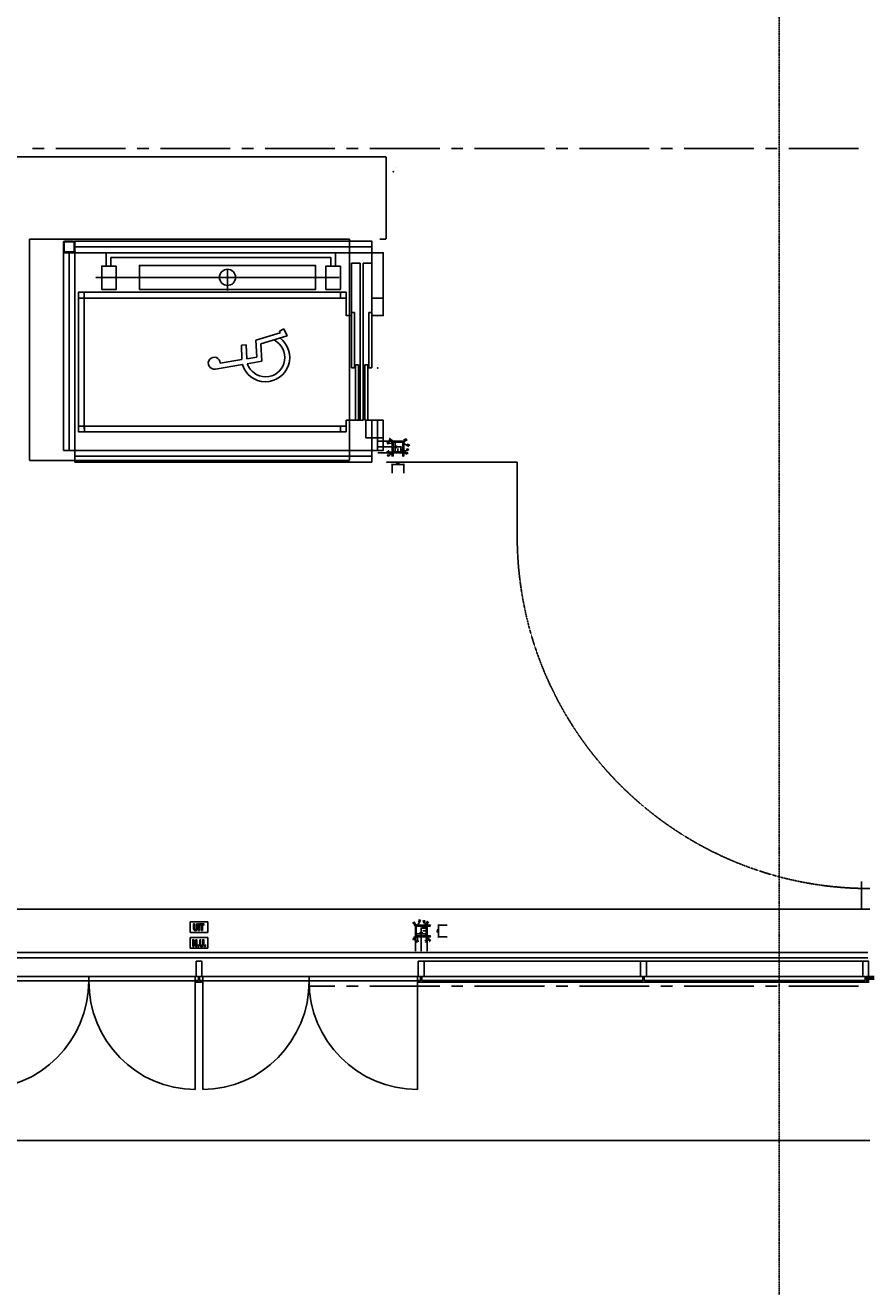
# Model space of a CAD drawing. Extents: x -66955 to 52345, y -20450 to 69550.
# Tile 11 of 94: x -61118 to -53860, y 10002 to 20845. Entities that reach past the tile are written whole.
import ezdxf

# ---------------------------------------------------------------- set-up
doc = ezdxf.new("R2010")
doc.units = 0
doc.header["$MEASUREMENT"] = 0
for name, pattern in [('DASHED', [0.75, 0.5, -0.25]), ('HIDDEN', [0.375, 0.25, -0.125]), ('LEEG', [1, -1])]:
    doc.linetypes.add(name, pattern=pattern)
for name, color, linetype in [('BEGGR$--22-', 7, 'CONTINUOUS'), ('BEGGR$--24-', 7, 'CONTINUOUS'), ('BEGGR$--27-', 7, 'CONTINUOUS'), ('BEGGR$--28-', 7, 'CONTINUOUS'), ('BEGGR$--31-', 7, 'CONTINUOUS'), ('BEGGR$--32-', 7, 'CONTINUOUS'), ('BEGGR$--E6-', 7, 'CONTINUOUS'), ('BEGGR--28-', 7, 'CONTINUOUS'), ('STRAMIEN--05-', 7, 'CONTINUOUS'), ('STRAMIEN--E7-', 7, 'CONTINUOUS')]:
    doc.layers.add(name, color=color, linetype=linetype)
doc.styles.add('MONOTXT', font='MONOTXT', dxfattribs={"height": 0.2})
doc.styles.add('ROMANS', font='ROMANS', dxfattribs={"height": 0.2})

# ---------------------------------------------------------------- blocks, each defined once
blk = doc.blocks.new('*O589')
at = {"layer": 'BEGGR$--E6-', "color": 7, "linetype": 'CONTINUOUS'}
for points in [[(-75, -45), (75, -45), (75, 45), (-75, 45)], [(-52.78, -30), (-44.59, -30), (-44.59, 7.3), (-27.24, -30), (-18.4, -30), (-18.4, 26.76), (-26.59, 26.74), (-26.59, -11.12), (-44.2, 26.76), (-52.78, 26.76)], [(6.14, 26.74), (6.14, -3.58), (6.35, -11.97), (7, -18.01), (7.9, -21.25), (9.44, -24.32), (11.6, -27.04), (14.48, -29.2), (18.41, -30.62), (23.84, -31.08), (28.48, -30.66), (32.12, -29.36), (34.98, -27.36), (37.2, -24.73), (38.8, -21.49), (39.82, -17.59), (40.33, -11.86), (40.52, -3.13), (40.52, 26.74), (32.33, 26.74), (32.32, -4.72), (31.93, -14.38), (31.12, -17.06), (29.52, -19.27), (27.04, -20.77), (23.6, -21.28), (20.12, -20.74), (17.49, -19.14), (15.68, -16.7), (14.68, -13.54), (14.33, -4.04), (14.33, 26.76)], [(-10.22, -30), (-2.04, -30), (-2.04, -19.09), (-10.22, -19.09)], [(48.7, -30), (56.88, -30), (56.88, -19.09), (48.7, -19.09)]]:
    blk.add_lwpolyline(points, close=True, dxfattribs=at)
blk = doc.blocks.new('*O593')
at = {"layer": 'BEGGR$--E6-', "color": 7, "linetype": 'CONTINUOUS'}
for points in [[(-75.02, -45.01), (74.98, -45), (75, 44.99), (-75, 44.99)], [(-47.05, 28.36), (-47.06, -1.97), (-46.84, -10.36), (-46.2, -16.39), (-45.3, -19.63), (-43.76, -22.69), (-41.6, -25.43), (-38.72, -27.59), (-34.78, -29), (-29.36, -29.46), (-24.74, -29.04), (-21.06, -27.74), (-18.22, -25.74), (-15.98, -23.11), (-14.38, -19.87), (-13.38, -15.97), (-12.86, -10.24), (-12.68, -1.51), (-12.68, 28.36), (-20.86, 28.38), (-20.86, -3.09), (-21.26, -12.75), (-22.08, -15.44), (-23.68, -17.66), (-26.16, -19.15), (-29.6, -19.65), (-33.08, -19.11), (-35.7, -17.53), (-37.52, -15.07), (-38.52, -11.92), (-38.87, -2.42), (-38.86, 28.37)], [(-4.5, -28.38), (3.68, -28.38), (3.67, 28.36), (-4.51, 28.38)], [(21.7, -28.37), (29.86, -28.38), (29.88, 18.54), (42.14, 18.55), (42.14, 28.37), (9.41, 28.36), (9.42, 18.54), (21.69, 18.54)]]:
    blk.add_lwpolyline(points, close=True, dxfattribs=at)
blk = doc.blocks.new('*O642')
at = {"layer": 'BEGGR$--31-', "color": 7, "linetype": 'CONTINUOUS'}
for points in [[(-934, 448), (-934, 486), (-3, 486), (-3, 448)], [(912, 448), (-3, 448), (-3, 486), (912, 486)]]:
    blk.add_lwpolyline(points, close=True, dxfattribs=at)
for points in [[(-934, -486), (-934, 448), (-3, 448)], [(912, -486), (912, 448), (-3, 448)]]:
    blk.add_lwpolyline(points, dxfattribs=at)
at = {"layer": 'BEGGR$--31-', "color": 7, "linetype": 'CONTINUOUS', "extrusion": (0, 0, -1)}
blk.add_ellipse((-934, 448), major_axis=(0, -934), ratio=0.996706, start_param=4.712389, end_param=6.283185, dxfattribs=at)
at = {"layer": 'BEGGR$--31-', "color": 7, "linetype": 'CONTINUOUS'}
blk.add_ellipse((912, 448), major_axis=(0, -934), ratio=0.97939, start_param=4.712389, end_param=6.283185, dxfattribs=at)
blk = doc.blocks.new('*O643')
at = {"layer": 'BEGGR$--31-', "color": 7, "linetype": 'CONTINUOUS'}
for points in [[(-917, 448), (-917, 486), (-3, 486), (-3, 448)], [(928, 448), (-3, 448), (-3, 486), (928, 486)]]:
    blk.add_lwpolyline(points, close=True, dxfattribs=at)
for points in [[(-917, -486), (-917, 448), (-3, 448)], [(928, -486), (928, 448), (-3, 448)]]:
    blk.add_lwpolyline(points, dxfattribs=at)
at = {"layer": 'BEGGR$--31-', "color": 7, "linetype": 'CONTINUOUS', "extrusion": (0, 0, -1)}
blk.add_ellipse((-917, 448), major_axis=(0, -934), ratio=0.97939, start_param=4.712389, end_param=6.283185, dxfattribs=at)
at = {"layer": 'BEGGR$--31-', "color": 7, "linetype": 'CONTINUOUS'}
blk.add_ellipse((928, 448), major_axis=(0, -934), ratio=0.996706, start_param=4.712389, end_param=6.283185, dxfattribs=at)
blk = doc.blocks.new('B__DIM')
at = {"layer": 'BEGGR--28-', "color": 7, "linetype": 'CONTINUOUS'}
for p, q in [((-0.5, -0.5), (0.5, 0.5)), ((-0.5, 0), (0.5, 0)), ((0, 0.5), (0, -0.5))]:
    blk.add_line(p, q, dxfattribs=at)
blk = doc.blocks.new('B28KOK')
at = {"layer": 'BEGGR--28-', "color": 7, "linetype": 'CONTINUOUS'}
for p, q in [((-174, 50), (-24, 50)), ((-174, 0), (26, 0)), ((-42, 37), (-92, 27)), ((-48, 44), (-79, 62)), ((-13, 50), (-51, 50)), ((-13, 42), (-51, 42)), ((-50, 50), (-50, 42)), ((-50, 38), (-50, -38)), ((-42, 38), (-42, -38)), ((38, 50), (-38, 50)), ((38, 42), (-38, 42)), ((-25, -50), (-25, 50)), ((25, -50), (25, 0)), ((41, 36), (93, 5)), ((42, -38), (42, 38)), ((48, 44), (79, 62)), ((50, -38), (50, 38)), ((-174, -50), (-24, -50)), ((-174, -50), (26, -50)), ((-42, -39), (-92, -49)), ((-46, -46), (-82, -82)), ((-26, -42), (-51, -42)), ((-26, -50), (-51, -50)), ((-50, -13), (-50, -76)), ((-50, -13), (-50, -51)), ((-50, -42), (-50, -50)), ((-50, -50), (0, -50)), ((-50, -75), (-42, -75)), ((-42, -13), (-42, -76)), ((-38, -42), (38, -42)), ((-38, -50), (38, -50)), ((0, -13), (0, -51)), ((42, -26), (42, -76)), ((42, -37), (92, -27)), ((42, -75), (50, -75)), ((48, -44), (79, -62)), ((50, -26), (50, -76)), ((-50, -224), (-50, -149)), ((-50, -150), (50, -150)), ((50, -224), (50, -149))]:
    blk.add_line(p, q, dxfattribs=at)
for points in [[(-58, 45), (-48, 44), (-54, 53)], [(-50, 31), (-42, 37), (-52, 40)], [(51, 35), (41, 36), (47, 27)], [(54, 53), (48, 44), (58, 45)], [(-50, -56), (-46, -46), (-56, -50)], [(-50, -45), (-42, -39), (-52, -36)], [(50, -31), (42, -37), (52, -40)], [(58, -45), (48, -44), (54, -53)]]:
    blk.add_lwpolyline(points, dxfattribs=at)
for centre, radius, start, end in [((-38, 38), 12, 90, 180), ((-38, 38), 4, 90, 180), ((38, 38), 12, 0, 90), ((38, 38), 4, 0, 90), ((-38, -38), 12, 180, 270), ((-38, -38), 4, 180, 270), ((38, -38), 4, 270, 360), ((38, -38), 12, 270, 360)]:
    blk.add_arc(centre, radius, start, end, dxfattribs=at)
at = {"layer": 'BEGGR--28-', "color": 7, "linetype": 'CONTINUOUS', "xscale": 9, "yscale": -9}
for p, rotation in [((-50, 50), 90), ((-50, 42), 270), ((-25, 50), 90), ((25, 0), 90), ((-50, -42), 90), ((-50, -50), 270), ((-50, -50), 180), ((-50, -75), 180), ((-25, -50), 270), ((25, -50), 270), ((42, -75), 180), ((-50, -150), 180)]:
    blk.add_blockref('B__DIM', p, dxfattribs=dict(at, rotation=rotation))
for p in [(-42, -75), (0, -50), (50, -75), (50, -150)]:
    blk.add_blockref('B__DIM', p, dxfattribs=at)
at = {"layer": 'BEGGR--28-', "color": 7, "linetype": 'CONTINUOUS', "extrusion": (0, 0, -1), "style": 'ROMANS'}
for s, rotation, p in [('4', 348.7023, (88, 33)), ('R', 348.7023, (75, 35)), ('12', 30.9762, (64, 59)), ('R', 30.9762, (53, 52)), ('8', 90, (46, 43)), ('100', 90, (20, -12)), ('12', 329.0238, (-65, 59)), ('R', 329.0238, (-76, 66)), ('4', 30.9592, (-84, 16)), ('R', 30.9592, (-96, 9)), ('4', 348.6941, (88, -43)), ('12', 315, (76, -69)), ('R', 348.6941, (75, -41)), ('R', 315, (66, -60)), ('8', 90, (46, -49)), ('50', 90, (-30, -32)), ('12', 30.9555, (-69, -52)), ('4', 348.6941, (-78, -25)), ('R', 30.9555, (-81, -59)), ('R', 348.6941, (-91, -23))]:
    blk.add_text(s, height=9, rotation=rotation, dxfattribs=at).set_placement(p)
for s, p in [('8', (43, -70)), ('50', (18, -46)), ('8', (-49, -70)), ('100', (-12, -146))]:
    blk.add_text(s, height=9, dxfattribs=at).set_placement(p)
blk = doc.blocks.new('*O707')
at = {"layer": 'BEGGR$--28-', "color": 7, "linetype": 'CONTINUOUS'}
for p, q in [((261, 208), (298, 227)), ((329, 167), (298, 227)), ((58, 131), (268, 193)), ((67, -15), (58, 131)), ((102, 100), (329, 167)), ((240, 115), (215, 134)), ((268, 193), (261, 208)), ((-66, 88), (-24, 90)), ((-61, -37), (-66, 88)), ((-20, -30), (-24, 90)), ((111, -51), (102, 100)), ((-289, -118), (-57, -79)), ((-247, -68), (-61, -37)), ((-20, -30), (67, -15)), ((-16, -72), (111, -51)), ((142, -19), (142, -19))]:
    blk.add_line(p, q, dxfattribs=at)
for centre, radius, start, end in [((142, -19), 208, 196.7668, 53.803), ((142, -19), 166, 198.5777, 53.8021), ((-299, -68), 51.5, 359.0655, 279.513)]:
    blk.add_arc(centre, radius, start, end, dxfattribs=at)
blk = doc.blocks.new('*O706')
at = {"layer": 'BEGGR$--28-', "color": 7, "linetype": 'CONTINUOUS'}
for p, q in [((-1420, 862), (-1420, 938)), ((-1412, 862), (-1412, 938)), ((-1408, 950), (-1332, 950)), ((-1408, 942), (-1332, 942)), ((-1328, 938), (-1328, 862)), ((-1320, 938), (-1320, 862)), ((1230, 900), (-1320, 900)), ((-1332, 858), (-1408, 858)), ((-1332, 850), (-1408, 850)), ((-1370, 850), (-1370, -850)), ((1131, 760), (1056, 760)), ((1056, 760), (1056, 310)), ((1131, 760), (1131, -590)), ((1156, 760), (1156, -590)), ((1230, 760), (1156, 760)), ((-1290, 510), (-1289, -690)), ((-1290, 510), (1010, 510)), ((-1265, 460), (982, 460)), ((-1240, 460), (-1240, -665)), ((1056, 335), (1081, 335)), ((1056, -140), (1056, 335)), ((1081, 335), (1081, -140)), ((1206, 335), (1231, 335)), ((1206, -140), (1206, 335)), ((1231, 335), (1231, -140)), ((1031, 310), (1056, 310)), ((1256, 310), (1281, 310)), ((1081, -140), (1056, -140)), ((1091, -115), (1116, -115)), ((1091, -590), (1091, -115)), ((1116, -115), (1116, -590)), ((1171, -115), (1196, -115)), ((1171, -590), (1171, -115)), ((1196, -115), (1196, -590)), ((1231, -140), (1206, -140)), ((-1264, -640), (982, -640)), ((1156, -590), (1011, -590)), ((1011, -690), (1011, -590)), ((1116, -590), (1091, -590)), ((1196, -590), (1171, -590)), ((1231, -590), (1281, -590)), ((1281, -590), (1281, -740)), ((-1289, -690), (1003, -690)), ((1281, -740), (1181, -740)), ((1280, -740), (1280, -850)), ((1230, -900), (-1320, -900))]:
    blk.add_line(p, q, dxfattribs=at)
at = {"layer": 'BEGGR$--28-', "color": 7, "linetype": 'HIDDEN'}
for p, q in [((-9, 521), (-9, 707)), ((951, 638), (-1143, 638))]:
    blk.add_line(p, q, dxfattribs=at)
at = {"layer": 'BEGGR$--28-', "color": 7, "linetype": 'CONTINUOUS'}
for points in [[(-1320, 950), (1230, 950), (1230, 850), (-1320, 850)], [(-1420, -850), (-1320, -850), (-1320, 850), (-1420, 850)], [(1230, 310), (1330, 310), (1330, 850), (1230, 850)], [(-965, 735), (-965, 535), (-1090, 535), (-1090, 735)], [(-766, 535), (-766, 740), (748, 740), (748, 535)], [(961, 735), (961, 535), (836, 535), (836, 735)], [(-1240, 460), (-1290, 460), (-1290, 510), (-1240, 510)], [(1011, 460), (961, 460), (961, 510), (1011, 510)], [(1330, 460), (1330, 310), (1230, 310), (1230, 460)], [(-1239, -690), (-1289, -690), (-1289, -640), (-1239, -640)], [(1011, -690), (961, -690), (961, -640), (1011, -640)], [(1330, -590), (1330, -740), (1181, -740), (1181, -590)], [(1230, -850), (1330, -850), (1330, -590), (1230, -590)], [(-1320, -850), (1230, -850), (1230, -950), (-1320, -950)]]:
    blk.add_lwpolyline(points, close=True, dxfattribs=at)
for points in [[(-1051, 730), (-1051, 850), (918, 850), (918, 735)], [(-1011, 730), (-1011, 810), (878, 810), (878, 735)], [(1011, 510), (1011, 310), (1055, 310)]]:
    blk.add_lwpolyline(points, dxfattribs=at)
at = {"layer": 'BEGGR$--28-', "color": 7, "linetype": 'CONTINUOUS', "extrusion": (0, 0, -1)}
blk.add_circle((9, 638), 69.3, dxfattribs=at)
for centre, radius, start, end in [((1407, 938), 12, 360, 90), ((1407, 938), 4, 360, 90), ((1331, 938), 12, 90, 180), ((1331, 938), 4, 90, 180), ((1407, 862), 12, 270, 360), ((1407, 862), 4, 270, 360), ((1331, 862), 4, 180, 270), ((1331, 862), 12, 180, 270)]:
    blk.add_arc(centre, radius, start, end, dxfattribs=at)
at = {"layer": 'BEGGR$--28-', "color": 7, "linetype": 'CONTINUOUS'}
for p in [(1281, 310), (1281, -140), (1281, -590)]:
    blk.add_point(p, dxfattribs=at)
blk.add_blockref('*O707', (176, -32), dxfattribs=at)

msp = doc.modelspace()

# ---------------------------------------------------------------- linework, layer by layer
at = {"layer": 'BEGGR$--22-', "color": 7, "linetype": 'HIDDEN'}
msp.add_line((-65198, 13247), (-53860, 13247), dxfattribs=at)
at = {"layer": 'BEGGR$--22-', "color": 7, "linetype": 'CONTINUOUS'}
for p, q in [((-57710, 12635), (-55832.07, 12635)), ((-57690, 12670), (-55812.07, 12670)), ((-55790, 12670), (-53912.06, 12670)), ((-55790, 12635), (-53912.06, 12635)), ((-53822, 12670), (-53890, 12670)), ((-53890, 12670), (-53890, 12645)), ((-53822, 12645), (-53890, 12645))]:
    msp.add_line(p, q, dxfattribs=at)
at = {"layer": 'BEGGR$--22-', "color": 7, "linetype": 'LEEG'}
msp.add_line((-53822, 12657.5), (-53890, 12657.5), dxfattribs=at)
at = {"layer": 'BEGGR$--24-', "color": 7, "linetype": 'CONTINUOUS'}
for p, q in [((-57935.31, 19625.07), (-57935.07, 19625.07)), ((-57935.31, 19625.07), (-57935.07, 19625.07)), ((-57935.07, 19625.07), (-57935.07, 19625.05))]:
    msp.add_line(p, q, dxfattribs=at)
at = {"layer": 'BEGGR$--24-', "color": 7, "linetype": 'HIDDEN'}
for p, q in [((-56890, 16455.02), (-56889.98, 17089.34)), ((-53930, 13485), (-53930, 13247))]:
    msp.add_line(p, q, dxfattribs=at)
for points in [[(-61715, 18209.07), (-61715, 19715.02), (-58015.05, 19715.02)], [(-58069.98, 19005.05), (-58015.05, 19005.05), (-58015.05, 19715.02)], [(-58015.03, 17090), (-56889.98, 17090), (-56889.98, 16465)]]:
    msp.add_lwpolyline(points, dxfattribs=at)
msp.add_arc((-53860, 16455.03), 3030, 180, 270, dxfattribs=at)
at = {"layer": 'BEGGR$--24-', "color": 7, "linetype": 'CONTINUOUS'}
msp.add_point((-57955.31, 19585.07), dxfattribs=at)
at = {"layer": 'BEGGR$--27-', "color": 7, "linetype": 'HIDDEN'}
msp.add_lwpolyline([(-53860, 11260), (-65769.8, 11260.01, -0.00674256), (-66455, 11271.79)], format="xyb", dxfattribs=at)
at = {"layer": 'BEGGR$--28-', "color": 7, "linetype": 'HIDDEN'}
msp.add_lwpolyline([(-61079.98, 17105.05), (-58329.98, 17105.05), (-58329.98, 19005.05), (-61079.98, 19005.05)], close=True, dxfattribs=at)
at = {"layer": 'BEGGR$--31-', "color": 1, "linetype": 'HIDDEN'}
for p, q in [((-65378, 12875), (-53877.5, 12875)), ((-65378, 12830), (-53877.5, 12830))]:
    msp.add_line(p, q, dxfattribs=at)
at = {"layer": 'BEGGR$--31-', "color": 7, "linetype": 'CONTINUOUS'}
for points in [[(-59650, 12800), (-59650, 12670), (-59630, 12670), (-59630, 12635), (-59650, 12635), (-59650, 12620), (-59600, 12620), (-59599.99, 12635), (-59620, 12635), (-59620, 12670), (-59600, 12670), (-59600, 12800)], [(-57740, 12800), (-57740, 12670), (-57720, 12670), (-57720, 12635), (-57740, 12635), (-57740, 12620), (-57690, 12620), (-57689.99, 12635), (-57710, 12635), (-57710, 12670), (-57690, 12670), (-57690, 12800)], [(-55780, 12800), (-55780, 12670), (-55800, 12670), (-55800, 12635), (-55780, 12635), (-55780, 12620), (-55830, 12620), (-55830, 12635), (-55810, 12635), (-55810, 12670), (-55830, 12670), (-55830, 12800)], [(-53920, 12800), (-53920, 12670), (-53900, 12670), (-53900, 12635), (-53920, 12635), (-53920, 12620), (-53870, 12620), (-53869.99, 12635), (-53890, 12635), (-53890, 12670), (-53870, 12670), (-53870, 12800)]]:
    msp.add_lwpolyline(points, close=True, dxfattribs=at)
at = {"layer": 'BEGGR$--32-', "color": 7, "linetype": 'CONTINUOUS'}
for p, q in [((-53896.04, 12800), (-57690, 12800)), ((-57690, 12620), (-53906.14, 12620))]:
    msp.add_line(p, q, dxfattribs=at)
at = {"layer": 'STRAMIEN--05-', "color": 251, "linetype": 'DASHED'}
msp.add_line((-54639, 4749), (-54639, 69050), dxfattribs=at)
at = {"layer": 'STRAMIEN--E7-', "color": 6, "linetype": 'CONTINUOUS'}
for p, q in [((-60956, 19785), (-61056, 19785)), ((-60556, 19785), (-60856, 19785)), ((-60256, 19785), (-60556, 19785)), ((-60056, 19785), (-60156, 19785)), ((-59656, 19785), (-59956, 19785)), ((-59356, 19785), (-59656, 19785)), ((-59156, 19785), (-59256, 19785)), ((-58756, 19785), (-59056, 19785)), ((-58456, 19785), (-58756, 19785)), ((-58256, 19785), (-58356, 19785)), ((-57856, 19785), (-58156, 19785)), ((-57556, 19785), (-57856, 19785)), ((-57356, 19785), (-57456, 19785)), ((-56956, 19785), (-57256, 19785)), ((-56656, 19785), (-56956, 19785)), ((-56456, 19785), (-56556, 19785)), ((-56056, 19785), (-56356, 19785)), ((-55756, 19785), (-56056, 19785)), ((-55556, 19785), (-55656, 19785)), ((-55156, 19785), (-55456, 19785)), ((-54856, 19785), (-55156, 19785)), ((-54656, 19785), (-54756, 19785)), ((-54256, 19785), (-54556, 19785)), ((-53956, 19785), (-54256, 19785)), ((-58456, 12585), (-58683, 12585)), ((-58256, 12585), (-58356, 12585)), ((-57856, 12585), (-58156, 12585)), ((-57556, 12585), (-57856, 12585)), ((-57356, 12585), (-57456, 12585)), ((-56956, 12585), (-57256, 12585)), ((-56656, 12585), (-56956, 12585)), ((-56456, 12585), (-56556, 12585)), ((-56056, 12585), (-56356, 12585)), ((-55756, 12585), (-56056, 12585)), ((-55556, 12585), (-55656, 12585)), ((-55156, 12585), (-55456, 12585)), ((-54856, 12585), (-55156, 12585)), ((-54656, 12585), (-54756, 12585)), ((-54256, 12585), (-54556, 12585)), ((-53956, 12585), (-54256, 12585))]:
    msp.add_line(p, q, dxfattribs=at)

# ---------------------------------------------------------------- block references
at = {"layer": 'BEGGR$--28-', "color": 7, "linetype": 'CONTINUOUS'}
msp.add_blockref('*O706', (-59370.5, 18040), dxfattribs=at)
at = {"layer": 'BEGGR$--28-', "color": 5, "linetype": 'CONTINUOUS'}
msp.add_blockref('B28KOK', (-57915.05, 17220), dxfattribs=at)
at = {"layer": 'BEGGR$--28-', "color": 5, "linetype": 'CONTINUOUS', "rotation": 90}
msp.add_blockref('B28KOK', (-57715, 13060), dxfattribs=at)
at = {"layer": 'BEGGR$--31-', "color": 7, "linetype": 'CONTINUOUS'}
for name, p in [('*O642', (-60568.83, 12184.04)), ('*O643', (-58675.51, 12184.04))]:
    msp.add_blockref(name, p, dxfattribs=at)
at = {"layer": 'BEGGR$--E6-', "color": 7, "linetype": 'CONTINUOUS'}
for name, p in [('*O593', (-59624.98, 13093.18)), ('*O589', (-59625, 12957.77))]:
    msp.add_blockref(name, p, dxfattribs=at)

doc.saveas('drawing.dxf')
